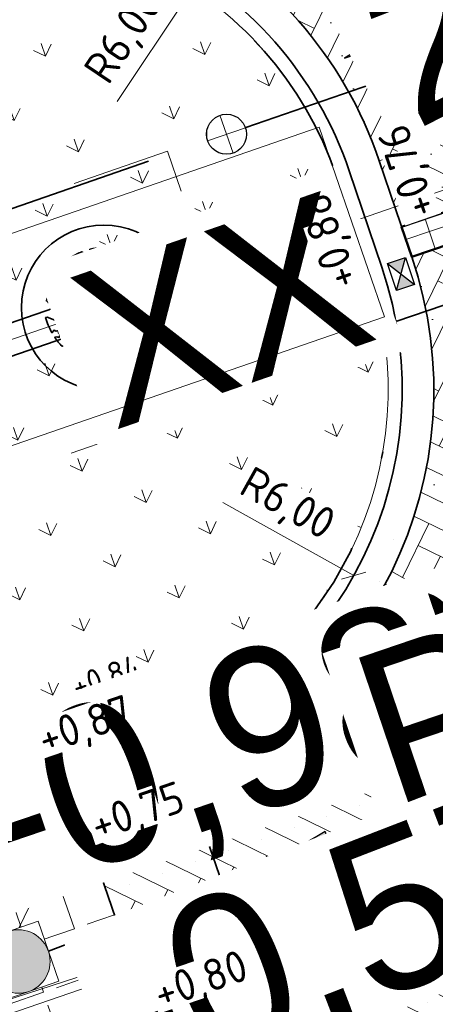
# Model space of a CAD drawing. Header units: metres. Extents: x 264779 to 275389, y 575281 to 580396.
# Tile 39 of 174: x 265290.01 to 265296.56, y 576955.95 to 576971.46. Entities that reach past the tile are written whole.
import ezdxf
from ezdxf.enums import TextEntityAlignment as Align

# ---------------------------------------------------------------- set-up
doc = ezdxf.new("R2018")
doc.units = ezdxf.units.M
doc.set_wipeout_variables(frame=1)
for name, pattern in [('AM-AS', [16, 10, -2, 2, -2]), ('B-WE-RI-DRAINAGE_PVC_100-G', [20, 6, -2.5, 2, -2.5, 0, -2.5, 2, -2.5]), ('B-WE-RI-HWA_HUISAANSLUITING_PVC_125-G', [10, 3.25, -0.75, 1.25, -0.75, 1.25, -0.75, 1.25, -0.75]), ('B-WE-RI-HWA_PVC_315-G', [10, 2, -1.125, 0.75, -1.125, 2, -1.125, 0.75, -1.125]), ('B-WE-VH-KANTOPSLUITING_TROTTOIRBAND_RWS_[AFMETINGEN1]-G', [10, 2.5, -1.5, 0, -1.5, 0, -1.5, 0, -1.5, 0, -1.5]), ('HIDDEN', [9.525, 6.35, -3.175])]:
    doc.linetypes.add(name, pattern=pattern)
for name, color, linetype, lineweight in [('B-WE-RI-HWA_RIOOLPUT_INSPECTIEPUT-G', 252, 'Continuous', 18), ('B-XX-AL-HOOGTELABEL-T25', 252, 'Continuous', 9), ('N-CO-AM-AS-G', 10, 'AM-AS', 9), ('N-OI-RI-ALGEMEEN-B.O.B.-T25', 7, 'Continuous', 25), ('N-OI-RI-ALGEMEEN-INFORMATIE-T25', 7, 'Continuous', 25), ('N-OI-RI-ALGEMEEN-STROOMRICHTING-S', 7, 'Continuous', 25), ('N-OI-RI-ALGEMEEN-VERHANG-T25', 7, 'Continuous', 25), ('N-WA-RI-DETAIL1-G', 1, 'HIDDEN', 18), ('N-WE-VH-GOOT_SBS-G', 40, 'Continuous', 35), ('N-WE-VH-KANTOPSLUITING_TROTTOIRBAND_RWS_110-220x250-G', 60, 'B-WE-VH-KANTOPSLUITING_TROTTOIRBAND_RWS_[AFMETINGEN1]-G', 35), ('N-WE-VH-KNIKLIJN_AANDUIDING-G', 30, 'Continuous', 18), ('N-WE-VH-VERHARDING_HERSTRATEN-A', 40, 'Continuous', 18), ('N-WE-VH-VERHARDING_HERSTRATEN-G', 40, 'Continuous', 35), ('N-WE-VH-VERHARDING_NATUURSTEEN-A', 40, 'Continuous', 18), ('N-WE-VH-VERHARDING_NATUURSTEEN-G', 40, 'Continuous', 50), ('N-WE-VH-VERHARDING_STRAATBAKSTEEN_DIKFORMAAT_KEPER-G', 40, 'Continuous', 35), ('N-XX-AL-HOOGTELABEL-T25-M', 7, 'Continuous', 25), ('X-XX-AL-AANPIJLING-T25', 7, 'Continuous', 25), ('X-XX-AL-VERKANTING_DAKPROFIEL-S', 7, 'Continuous', 25)]:
    doc.layers.add(name, color=color, linetype=linetype, lineweight=lineweight)
for name, color, linetype, lineweight, true_color in [('N-GV-GR-BOOM-S', 7, 'Continuous', 35, 0x00a500), ('N-GV-GR-GRAS_BERMKRUIDENMENGSEL-A', 7, 'Continuous', 18, 0x00a500), ('N-OI-RI-BELUCHTINGSDRAINAGE_PVC_160-G', 3, 'B-WE-RI-DRAINAGE_PVC_160-G', 35, 0x00ff00), ('N-OI-RI-DWA_PVC_250-G', 20, 'B-WE-RI-DWA_PVC_250-G', 35, 0xff3f00), ('N-OI-RI-HWA_DRAINPUT-S', 3, 'Continuous', 25, 0x00ff00), ('N-OI-RI-HWA_KOLKAANSLUITING_PVC_160-G', 150, 'B-WE-RI-HWA_HUISAANSLUITING_PVC_125-G', 35, 0x007fff), ('N-OI-RI-HWA_PVC_315-G', 150, 'B-WE-RI-HWA_PVC_315-G', 35, 0x007fff), ('N-OI-RI-PLANTSLEUFDRAINAGE_PVC_100-G', 3, 'B-WE-RI-DRAINAGE_PVC_100-G', 35, 0x00ff00), ('N-WE-GR-HAAG_03-G', 3, 'B-WE-GR-HAAG_03-G', 35, 0x00ff00), ('N-WE-RI-HWA_KOLK-S', 150, 'Continuous', 25, 0x007fff), ('N-WE-VH-VERHARDING_STRAATBAKSTEEN_DIKFORMAAT_KEPER-ROOD-PAARS-A', 7, 'Continuous', 18, 0xa45729)]:
    doc.layers.add(name, color=color, linetype=linetype, lineweight=lineweight, true_color=true_color)
doc.layers.add('X-XX-AL-HULPLAAG-G', color=6, linetype='Continuous', lineweight=18, plot=False)
doc.styles.add('NLCS-ISO', font='NLCS-ISO.ttf')
doc.styles.add('NLCS-ISO-ANNOTATIVE-T25', font='NLCS-ISO.ttf', dxfattribs={"height": 2.5})
doc.styles.add('NLCS-ISO-M1000-T25', font='NLCS-ISO.ttf', dxfattribs={"height": 2.5})
doc.styles.get("Standard").update_dxf_attribs({"font": 'arial.ttf'})
doc.linetypes.add('B-WE-GR-HAAG_03-G', pattern='A,7,[145,NLCS.shx,S=0.5,R=0,X=0,Y=0],-1,[145,NLCS.shx,S=0.5,R=0,X=0,Y=0],-1,[145,NLCS.shx,S=0.5,R=0,X=0,Y=0],-1', length=10)
doc.linetypes.add('B-WE-RI-DRAINAGE_PVC_160-G', pattern='A,10.25,-3,[160,NLCS.shx,S=0.25,R=0,X=0,Y=0],-3.5,["o",Standard,S=1,R=0,X=-0.35,Y=-0.35],-3.25', length=20)
doc.linetypes.add('B-WE-RI-DWA_PVC_250-G', pattern='A,6,-5.5,["O   O   O",NLCS-ISO,S=0.5,R=0,X=-2.5,Y=-0.2],-3.5,5', length=20)
doc.dimstyles.new('NLCS-ANNOTATIVE-T25-SCHRAP', dxfattribs={"dimtxt": 2.5, "dimasz": 1.4, "dimexe": 2, "dimexo": 2, "dimgap": 0.7, "dimtad": 1, "dimzin": 0, "dimtxsty": 'NLCS-ISO-ANNOTATIVE-T25', "dimblk": 'OBLIQUE', "dimcen": 2.5, "dimdle": 2, "dimclrd": 256, "dimclre": 256, "dimclrt": 256, "dimadec": 1, "dimazin": 0, "dimtfac": 1, "dimtofl": 0, "dimtmove": 1, "dimatfit": 0, "dimldrblk": 'OBLIQUE', "dimfxl": 2, "dimfxlon": 1, "dimtfillclr": 256, "dimtolj": 1, "dimtzin": 0, "dimlwd": 18, "dimlwe": 18, "dimarcsym": 0})
pattern_1 = [(243.94852576, (71648.1353, 116879.18004), (0.1782353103, -0.51914757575), [1.5525, -0.77625]), (153.94852576, (71649.18137, 116878.66867), (0.1782353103, -0.51914757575), [1.5525, -0.77625]), (243.94852576, (71647.8835, 116878.2231), (0.1782353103, -0.51914757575), [0, -2.32875]), (243.94852576, (71648.5731, 116878.75), (0.1782353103, -0.51914757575), [0, -2.32875])]

# ---------------------------------------------------------------- blocks, each defined once
blk = doc.blocks.new('*U37')
h = blk.add_hatch(color=256)
h.dxf.hatch_style = 1
h.paths.add_polyline_path([(10.64, 3.654), (0, 0), (-10.64, -3.654), (0.812, -2.364)])
at = {"flags": 128}
blk.add_lwpolyline([(10.64, 3.654), (0, 0), (-10.64, -3.654), (0.812, -2.364)], close=True, dxfattribs=at)
at = {"lineweight": 30, "flags": 27}
blk.add_attdef('HELLING_2', text='', height=2.5, rotation=206.9534, dxfattribs=at).set_placement((10.719, -1.764), align=Align.TOP_LEFT)
at = {"lineweight": 30}
blk.add_attdef('HELLING', text='', height=2.5, rotation=190.9534, dxfattribs=at).set_placement((-1.233, -6.609), align=Align.TOP_LEFT)
blk = doc.blocks.new('_Oblique')
at = {"color": 0, "linetype": 'ByBlock', "lineweight": -2}
blk.add_line((-0.5, -0.5), (0.5, 0.5), dxfattribs=at)
blk = doc.blocks.new('*D76')
at = {"layer": 'Defpoints', "color": 0, "transparency": 16777216}
for p in [(265292.854, 576972.138), (265289.523, 576967.147)]:
    blk.add_point(p, dxfattribs=at)
at = {"layer": 'X-XX-AL-AANPIJLING-T25', "lineweight": 18, "transparency": 16777216}
blk.add_line((265291.541, 576970.171), (265292.854, 576972.138), dxfattribs=at)
at = {"layer": 'X-XX-AL-AANPIJLING-T25', "lineweight": 18, "transparency": 16777216, "xscale": 0.28, "yscale": 0.28, "zscale": 0.28, "rotation": 56.27977364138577}
blk.add_blockref('_Oblique', (265292.854, 576972.138), dxfattribs=at)
at = {"layer": 'X-XX-AL-AANPIJLING-T25', "transparency": 16777216, "insert": (265291.676, 576971.166), "char_height": 0.5, "attachment_point": 5, "rotation": 56.2798, "style": 'NLCS-ISO-ANNOTATIVE-T25', "bg_fill": 3, "box_fill_scale": 1.1, "bg_fill_color": 256, "bg_fill_true_color": 13158600, "bg_fill_transparency": 0}
blk.add_mtext('\\A1;R6,00', dxfattribs=at)
blk = doc.blocks.new('*U153')
at = {"layer": 'N-OI-RI-ALGEMEEN-STROOMRICHTING-S', "ltscale": 0.99999}
blk.add_hatch(color=256, dxfattribs=at).paths.add_polyline_path([(36.179, 12.292), (41.807, 13.214), (41.204, 14.989)])
at = {"flags": 128}
blk.add_lwpolyline([(0, 0), (65.052, 22.102)], dxfattribs=at)
at = {"layer": 'N-OI-RI-ALGEMEEN-STROOMRICHTING-S', "ltscale": 0.99999}
blk.add_lwpolyline([(36.179, 12.292), (41.807, 13.214), (41.204, 14.989)], close=True, dxfattribs=at)
at = {"layer": 'N-OI-RI-ALGEMEEN-B.O.B.-T25', "lineweight": 30, "ltscale": 0.5, "oblique": 30, "flags": 45}
for tag, p in [('+0,00', (56.005, 19.561)), ('+0,01', (4.824, 2.17))]:
    blk.add_attdef(tag, text='', height=2.5, rotation=18.76564, dxfattribs=at).set_placement(p, align=Align.BOTTOM_LEFT)
at = {"layer": 'N-OI-RI-ALGEMEEN-INFORMATIE-T25', "lineweight": 30, "ltscale": 0.5, "oblique": 30, "flags": 45}
blk.add_attdef('BETON%%C160', text='', height=2.5, rotation=18.76564, dxfattribs=at).set_placement((35.495, 8.915), align=Align.BOTTOM_RIGHT)
at = {"layer": 'N-OI-RI-ALGEMEEN-VERHANG-T25', "lineweight": 30, "ltscale": 0.5, "oblique": 30, "flags": 45}
blk.add_attdef('1:1000', text='', height=2.5, rotation=18.76564, dxfattribs=at).set_placement((22.276, 8.099), align=Align.BOTTOM_LEFT)
blk = doc.blocks.new('*D148')
at = {"layer": 'Defpoints', "color": 0, "transparency": 16777216}
for p in [(265290.036, 576965.632), (265295.274, 576962.705)]:
    blk.add_point(p, dxfattribs=at)
at = {"layer": 'X-XX-AL-AANPIJLING-T25', "lineweight": 18, "transparency": 16777216}
blk.add_line((265293.209, 576963.859), (265295.274, 576962.705), dxfattribs=at)
at = {"layer": 'X-XX-AL-AANPIJLING-T25', "lineweight": 18, "transparency": 16777216, "xscale": 0.28, "yscale": 0.28, "zscale": 0.28, "rotation": 330.8074351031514}
blk.add_blockref('_Oblique', (265295.274, 576962.705), dxfattribs=at)
at = {"layer": 'X-XX-AL-AANPIJLING-T25', "transparency": 16777216, "insert": (265294.211, 576963.802), "char_height": 0.5, "attachment_point": 5, "rotation": 330.8074, "style": 'NLCS-ISO-ANNOTATIVE-T25', "bg_fill": 3, "box_fill_scale": 1.1, "bg_fill_color": 256, "bg_fill_true_color": 13158600, "bg_fill_transparency": 0}
blk.add_mtext('\\A1;R6,00', dxfattribs=at)
blk = doc.blocks.new('*U97')
blk.add_wipeout([(-1.125, 0.75), (1.125, 0.75), (1.125, -0.75), (-1.125, -0.75)])
h = blk.add_hatch(color=256)
h.dxf.hatch_style = 1
h.paths.add_polyline_path([(0, 0), (-1.125, 0.75), (-1.125, -0.75)])
h.paths.add_polyline_path([(1.125, -0.75), (1.125, 0.75), (0, 0)])
for p, q in [((-1.125, -0.75), (1.125, 0.75)), ((1.125, -0.75), (-1.125, 0.75))]:
    blk.add_line(p, q)
at = {"flags": 128}
blk.add_lwpolyline([(-1.125, -0.75), (1.125, -0.75), (1.125, 0.75), (-1.125, 0.75)], close=True, dxfattribs=at)
blk = doc.blocks.new('BOOM')
blk.add_lwpolyline([(0.399, 4.344), (0.407, 4.354), (0.414, 4.362), (0.422, 4.369), (0.429, 4.376), (0.436, 4.383), (0.442, 4.39), (0.449, 4.397), (0.456, 4.406), (0.462, 4.416), (0.468, 4.428), (0.473, 4.442), (0.476, 4.459), (0.477, 4.479), (0.475, 4.504), (0.469, 4.533), (0.438, 4.642, -0.52938), (0.488, 4.701, -0.087139), (2.045, 4.264, -0.372341), (2.106, 4.124), (2.17, 3.798), (2.01, 3.638), (1.837, 3.675), (1.629, 3.519), (1.709, 3.321), (1.923, 3.252), (2.5, 3.385), (2.641, 3.307), (2.627, 3.183), (2.496, 3.102), (2.376, 2.712), (2.529, 2.462), (2.921, 3.086, -0.504641), (3.14, 2.895, 0.331948), (3.267, 2.693, 0.282008), (3.681, 2.769), (3.648, 2.752, -0.512156), (3.838, 2.751, -0.16076), (4.697, -0.052), (4.589, -0.156), (4.588, -0.271), (4.483, -0.29), (4.496, -0.404), (4.332, -0.351), (4.282, -0.479), (4.484, -0.613), (4.548, -0.664), (4.659, -0.552, -0.106371), (4.002, -2.407), (3.416, -2.029), (3.308, -2.104), (3.238, -1.793), (3.03, -1.543), (2.788, -1.545), (2.793, -1.835), (2.61, -2.469), (2.637, -2.59), (2.771, -2.609), (3.623, -2.935, -0.236298), (-0.208, -4.622, 0.159625), (-0.32, -4.398, 0.350802), (-0.29, -4.175, -0.504641), (-0.553, -4.05), (-0.489, -3.845), (-0.597, -3.653), (-0.739, -3.667), (-0.76, -3.821), (-0.868, -3.883), (-0.996, -3.785), (-1.106, -3.204), (-1.19, -3.12), (-1.403, -3.126), (-1.462, -3.379), (-1.549, -3.406), (-1.631, -3.617), (-1.847, -3.501, 0.733583), (-1.768, -3.663, -0.861625), (-1.724, -3.806, 0.279978), (-1.884, -4.05), (-1.877, -4.059, -0.827056), (-2.036, -4.225, -0.116774), (-3.828, -2.357), (-3.793, -2.35), (-3.765, -2.342), (-3.742, -2.333), (-3.724, -2.324), (-3.71, -2.313), (-3.7, -2.303), (-3.692, -2.292), (-3.474, -2.014), (-3.469, -2.004), (-3.465, -1.994), (-3.462, -1.985), (-3.459, -1.976), (-3.456, -1.967), (-3.452, -1.957), (-3.449, -1.946), (-3.444, -1.935), (-3.438, -1.923), (-3.431, -1.909), (-3.424, -1.895), (-3.416, -1.881), (-3.408, -1.866), (-3.401, -1.851), (-3.395, -1.836), (-3.389, -1.821), (-3.385, -1.806), (-3.381, -1.792), (-3.38, -1.779), (-3.379, -1.766), (-3.38, -1.755), (-3.382, -1.745), (-3.385, -1.737), (-3.389, -1.731), (-3.395, -1.726), (-3.402, -1.723), (-3.41, -1.722), (-3.419, -1.721), (-3.428, -1.72), (-3.438, -1.719), (-3.449, -1.717), (-3.459, -1.715), (-3.47, -1.711), (-3.481, -1.706), (-3.493, -1.699), (-3.504, -1.692), (-3.516, -1.684), (-3.528, -1.675), (-3.54, -1.665), (-3.552, -1.656), (-3.565, -1.646), (-3.577, -1.635), (-3.59, -1.625), (-3.602, -1.614), (-3.826, -1.87), (-3.837, -1.858), (-3.847, -1.844), (-3.857, -1.83), (-3.865, -1.814), (-3.876, -1.799), (-3.89, -1.786), (-3.911, -1.778), (-3.94, -1.774), (-3.982, -1.778), (-4.037, -1.791), (-4.109, -1.814, -0.040997), (-4.417, -0.947), (-4.257, -0.975), (-4.114, -1.066), (-4.038, -0.997), (-3.947, -0.855), (-4.035, -0.721), (-3.986, -0.523), (-4.167, -0.508), (-4.289, -0.39), (-4.51, -0.535, -0.05814), (-4.599, 0.764), (-4.473, 0.74), (-3.963, 0.336), (-3.743, 0.412), (-2.884, 0.639), (-2.811, 0.922), (-3.143, 1.054), (-3.194, 1.163), (-3.8, 1.46), (-3.813, 1.631), (-4.018, 1.804), (-4.101, 1.973), (-3.961, 2.193), (-3.649, 2.242), (-3.365, 2.427), (-3.362, 2.619), (-3.539, 2.827), (-3.492, 2.915), (-3.562, 3.052, -0.13428), (-1.534, 4.458, -0.541727), (-1.472, 4.41), (-1.482, 4.277), (-1.48, 4.209), (-1.471, 4.156), (-1.456, 4.117), (-1.437, 4.088), (-1.415, 4.066), (-1.393, 4.05), (-1.371, 4.035), (-1.351, 4.019), (-1.333, 4.003), (-1.317, 3.988), (-1.301, 3.973), (-1.287, 3.96), (-1.272, 3.949), (-1.257, 3.942), (-1.242, 3.938), (-1.226, 3.939), (-1.209, 3.943), (-1.192, 3.95), (-1.173, 3.959), (-1.155, 3.969), (-1.136, 3.98), (-1.116, 3.989), (-1.097, 3.997), (-1.077, 4.003), (-1.057, 4.008), (-1.038, 4.011), (-1.019, 4.013), (-1.001, 4.016), (-0.983, 4.019), (-0.966, 4.024), (-0.95, 4.031), (-0.935, 4.04), (-0.922, 4.051), (-0.909, 4.064), (-0.897, 4.079), (-0.888, 3.987), (-0.867, 3.963), (-0.769, 3.797), (-0.563, 3.684), (-0.855, 4.156), (-0.849, 4.171), (-0.845, 4.184), (-0.844, 4.198), (-0.844, 4.212), (-0.848, 4.225), (-0.854, 4.239), (-0.865, 4.253), (-0.878, 4.268), (-0.896, 4.284), (-0.917, 4.303), (-0.941, 4.325), (-0.968, 4.351), (-0.998, 4.383), (-1.03, 4.421), (-1.106, 4.519, -0.543104), (-1.08, 4.593, -0.046766), (-0.216, 4.718, -0.385168), (-0.167, 4.678), (-0.14, 4.501), (-0.127, 4.446), (-0.112, 4.407), (-0.096, 4.382), (-0.079, 4.368), (-0.061, 4.361), (-0.043, 4.358), (-0.025, 4.357), (-0.008, 4.355), (0.009, 4.352), (0.025, 4.348), (0.041, 4.343), (0.056, 4.337), (0.071, 4.33), (0.086, 4.324), (0.1, 4.317), (0.114, 4.31), (0.128, 4.304), (0.141, 4.297), (0.154, 4.29), (0.166, 4.283), (0.177, 4.276), (0.186, 4.268), (0.195, 4.26), (0.202, 4.252), (0.208, 4.243), (0.213, 4.234), (0.218, 4.226), (0.223, 4.219), (0.228, 4.213), (0.233, 4.208), (0.24, 4.205), (0.248, 4.203), (0.256, 4.204), (0.266, 4.207), (0.276, 4.211), (0.287, 4.217), (0.298, 4.225), (0.31, 4.234), (0.321, 4.244), (0.332, 4.256), (0.342, 4.269), (0.353, 4.282), (0.363, 4.295), (0.372, 4.309), (0.381, 4.321), (0.39, 4.333)], format="xyb", close=True)
blk.add_circle((0, 0), 0.138)
at = {"lineweight": 30, "flags": 104}
blk.add_attdef('01', text='', height=1.8, dxfattribs=at).set_placement((-2.447, 3.094), align=Align.TOP_LEFT)
blk = doc.blocks.new('N-SRI-PUT_HWA-SO')
at = {"ltscale": 0.99999}
blk.add_wipeout([(-2, 2), (2, 2), (2, -2), (-2, -2)], dxfattribs=at)
h = blk.add_hatch(color=256, dxfattribs=at)
h.dxf.hatch_style = 1
h.paths.add_polyline_path([(-2, 0, 1), (2, 0, 1)])
at = {"ltscale": 0.99999, "flags": 128}
blk.add_lwpolyline([(-2, -2), (2, -2), (2, 2), (-2, 2)], close=True, dxfattribs=at)
at = {"ltscale": 0.99999}
blk.add_circle((0, 0), 2, dxfattribs=at)
blk = doc.blocks.new('N-SRI-HWA_DRAINPUT_01-SO')
at = {"ltscale": 0.99999}
blk.add_wipeout([(0, 0.1575), (-0.0631, 0.1443), (-0.1005, 0.1213), (-0.1342, 0.0825), (-0.1548, 0.0292), (-0.1548, 0), (-0.1484, -0.0527), (-0.1245, -0.0965), (-0.1013, -0.1206), (-0.0489, -0.1497), (0, -0.1575), (0.0298, -0.1547), (0.0862, -0.1318), (0.1344, -0.0821), (0.1518, -0.0419), (0.1575, 0), (0.1518, 0.0421), (0.1261, 0.0944), (0.0945, 0.126), (0.0519, 0.1487), (0.0275, 0.1551)], dxfattribs=at)
at = {"lineweight": 18, "ltscale": 0.99999, "flags": 128}
for points in [[(0, 0.1575), (0, -0.1575)], [(0.1575, 0), (-0.1575, 0)]]:
    blk.add_lwpolyline(points, dxfattribs=at)
at = {"ltscale": 0.99999}
blk.add_circle((0, 0), 0.1575, dxfattribs=at)
blk = doc.blocks.new('*U223')
at = {"layer": 'N-OI-RI-ALGEMEEN-STROOMRICHTING-S', "ltscale": 0.99999}
blk.add_hatch(color=256, dxfattribs=at).paths.add_polyline_path([(16.918, 6.522), (22.504, 7.67), (21.829, 9.42)])
at = {"flags": 128}
blk.add_lwpolyline([(0, 0), (49.217, 18.972)], dxfattribs=at)
at = {"layer": 'N-OI-RI-ALGEMEEN-STROOMRICHTING-S', "ltscale": 0.99999}
blk.add_lwpolyline([(16.918, 6.522), (22.504, 7.67), (21.829, 9.42)], close=True, dxfattribs=at)
at = {"layer": 'N-OI-RI-ALGEMEEN-B.O.B.-T25', "lineweight": 30, "ltscale": 0.5, "oblique": 30, "flags": 26}
for tag, p in [('+0,00', (40.643, 15.126)), ('+0,01', (2.64, 0.479))]:
    blk.add_attdef(tag, text='', height=2.5, rotation=21.08066, dxfattribs=at).set_placement(p, align=Align.TOP_LEFT)
at = {"layer": 'N-OI-RI-ALGEMEEN-INFORMATIE-T25', "lineweight": 30, "ltscale": 0.5, "oblique": 30, "flags": 26}
blk.add_attdef('BETON%%C160', text='', height=2.5, rotation=21.08066, dxfattribs=at).set_placement((43.125, 19.812), align=Align.TOP_RIGHT)
at = {"layer": 'N-OI-RI-ALGEMEEN-VERHANG-T25', "lineweight": 30, "ltscale": 0.5, "oblique": 30, "flags": 26}
blk.add_attdef('1:1000', text='', height=2.5, rotation=21.08066, dxfattribs=at).set_placement((30.523, 11.228), align=Align.TOP_LEFT)

msp = doc.modelspace()

# ---------------------------------------------------------------- hatches: boundary and pattern name
at = {"layer": 'N-GV-GR-GRAS_BERMKRUIDENMENGSEL-A'}
h = msp.add_hatch(dxfattribs=at)
h.set_pattern_fill('AGR-KRUIDEN', color=256, scale=0.5625, pattern_type=2)
h.set_pattern_definition([(109.0885258, (229946.4539, 679547.0011), (-1.011904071, 0.491604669), [0.2109375, -1.380052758]), (64.0885258, (229946.4539, 679547.0011), (-1.011904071, 0.491604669), [0.2109375, -0.9140625]), (154.0885258, (229946.4539, 679547.0011), (-0.491604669, -1.011904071), [0.2109375, -0.9140625])])
edge = h.paths.add_edge_path()
edge.add_line((265295.508, 576967.491), (265295.671, 576967.019))
edge.add_line((265295.671, 576967.019), (265294.996, 576969.007))
edge.add_arc((265289.523, 576967.147), 5.78, 18.7693, 109.0406)
edge.add_line((265287.637, 576972.611), (265285.821, 576971.984))
edge.add_line((265285.821, 576971.984), (265287.453, 576967.258))
edge.add_line((265287.453, 576967.258), (265285.431, 576966.56))
edge.add_arc((265294.705, 576967.909), 9.372, 188.2737, 207.6879)
edge.add_line((265286.406, 576963.554), (265288.483, 576964.271))
edge.add_line((265288.483, 576964.271), (265290.115, 576959.544))
edge.add_line((265290.115, 576959.544), (265291.921, 576960.168))
edge.add_arc((265290.036, 576965.632), 5.78, 289.0395, 378.7693)
h = msp.add_hatch(dxfattribs=at)
h.set_pattern_fill('AGR-KRUIDEN', color=256, scale=0.5625, pattern_type=2)
h.set_pattern_definition([(109.0885258, (229946.4539, 679547.0011), (-1.011904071, 0.491604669), [0.2109375, -1.380052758]), (64.0885258, (229946.4539, 679547.0011), (-1.011904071, 0.491604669), [0.2109375, -0.9140625]), (154.0885258, (229946.4539, 679547.0011), (-0.491604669, -1.011904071), [0.2109375, -0.9140625])])
edge = h.paths.add_edge_path()
edge.add_arc((265302.92, 576948.929), 7.78, 108.9534, 199.1102)
edge.add_line((265295.569, 576946.382), (265295.608, 576946.268))
edge.add_line((265295.608, 576946.268), (265295.933, 576946.379))
edge.add_line((265295.933, 576946.379), (265296.116, 576945.847))
edge.add_line((265296.116, 576945.847), (265295.792, 576945.738))
edge.add_line((265295.792, 576945.738), (265297.84, 576939.921))
edge.add_line((265297.84, 576939.921), (265311.871, 576944.782))
edge.add_line((265311.871, 576944.782), (265310.288, 576949.435))
edge.add_arc((265312.081, 576962.594), 13.281, 208.3519, 262.2397, ccw=False)
at = {"layer": 'N-WE-VH-VERHARDING_HERSTRATEN-A'}
h = msp.add_hatch(dxfattribs=at)
h.set_pattern_fill('ANGLE', color=256, scale=0.5625, angle=90, style=0)
h.set_pattern_definition([(109.08852576, (53998.112, 115705.6201), (-0.7426041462, -0.2569832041), [0.5715, -0.2143125]), (199.08852576, (53998.112, 115705.6201), (0.2569832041, -0.7426041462), [0.5715, -0.2143125])])
h.paths.add_polyline_path([(265295.361, 576946.31), (265292.763, 576945.409), (265288.346, 576958.172), (265290.919, 576959.06), (265292.663, 576953.983)])
at = {"layer": 'N-WE-VH-VERHARDING_STRAATBAKSTEEN_DIKFORMAAT_KEPER-ROOD-PAARS-A'}
h = msp.add_hatch(dxfattribs=at)
h.set_pattern_fill('AVH-SBS_DIKFORMAAT_KEPER', color=256, scale=28.125, angle=224.86, pattern_type=2)
h.set_pattern_definition(pattern_1)
edge = h.paths.add_edge_path()
edge.add_line((265295.676, 576969.242), (265295.677, 576969.239))
edge.add_line((265295.677, 576969.239), (265296.029, 576968.196))
edge.add_line((265296.029, 576968.196), (265300.29, 576969.644))
edge.add_line((265300.29, 576969.644), (265294.144, 576987.736))
edge.add_line((265294.144, 576987.736), (265291.304, 576986.771))
edge.add_arc((265285.149, 576984.68), 6.5, -27.0938, 18.7693, ccw=False)
edge.add_line((265290.936, 576981.719), (265294.899, 576978.523))
edge.add_line((265294.899, 576978.523), (265292.37, 576972.99))
edge.add_arc((265289.523, 576967.147), 6.5, 18.7997, 64.023, ccw=False)
h = msp.add_hatch(dxfattribs=at)
h.set_pattern_fill('AVH-SBS_DIKFORMAAT_KEPER', color=256, scale=28.125, angle=224.86, pattern_type=2)
h.set_pattern_definition(pattern_1)
edge = h.paths.add_edge_path()
edge.add_line((265301.284, 576959.734), (265303.881, 576965.025))
edge.add_arc((265306.744, 576970.86), 6.5, 198.7693, 243.8614, ccw=False)
edge.add_line((265300.59, 576968.769), (265300.451, 576969.171))
edge.add_line((265300.451, 576969.171), (265296.19, 576967.723))
edge.add_arc((265290.036, 576965.632), 6.5, -26.0956, 18.7693, ccw=False)
edge.add_line((265295.873, 576962.772), (265301.284, 576959.734))
h = msp.add_hatch(dxfattribs=at)
h.set_pattern_fill('AVH-SBS_DIKFORMAAT_KEPER', color=256, scale=28.125, angle=134.86, pattern_type=2)
h.set_pattern_definition([(153.94852576, (71648.1353, 116879.18004), (-0.51914757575, -0.1782353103), [1.5525, -0.77625]), (63.94852576, (71647.62393, 116878.13397), (-0.51914757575, -0.1782353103), [1.5525, -0.77625]), (153.94852576, (71647.17834, 116879.43184), (-0.51914757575, -0.1782353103), [0, -2.32875]), (153.94852576, (71647.70526, 116878.74223), (-0.51914757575, -0.1782353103), [0, -2.32875])])
edge = h.paths.add_edge_path()
edge.add_line((265310.317, 576960.457), (265308.855, 576964.713))
edge.add_arc((265306.744, 576970.86), 6.5, 243.8614, 288.9534, ccw=False)
edge.add_line((265303.881, 576965.025), (265301.284, 576959.734))
edge.add_line((265301.284, 576959.734), (265295.873, 576962.772))
edge.add_arc((265290.036, 576965.632), 6.5, 289.0395, 333.9044, ccw=False)
edge.add_line((265292.156, 576959.487), (265290.919, 576959.06))
edge.add_line((265290.919, 576959.06), (265292.599, 576954.169))
edge.add_line((265292.599, 576954.169), (265292.688, 576953.911))
edge.add_line((265292.688, 576953.911), (265295.728, 576952.432))
edge.add_arc((265302.92, 576948.929), 8, 108.9534, 154.0318, ccw=False)
edge.add_line((265300.322, 576956.495), (265300.159, 576956.968))
edge.add_line((265300.159, 576956.968), (265310.317, 576960.457))
h.paths.add_polyline_path([(265309.328, 576964.875), (265310.79, 576960.619), (265312.681, 576961.269), (265311.22, 576965.525)])

# ---------------------------------------------------------------- linework, layer by layer
at = {"layer": 'N-CO-AM-AS-G'}
msp.add_lwpolyline([(265289.228, 576955.593), (265507.809, 577030.658)], dxfattribs=at)
at = {"layer": 'N-OI-RI-PLANTSLEUFDRAINAGE_PVC_100-G', "flags": 128}
msp.add_lwpolyline([(265293.268, 576969.656), (265297.189, 576971.01)], dxfattribs=at)
at = {"layer": 'N-WA-RI-DETAIL1-G', "ltscale": 0.35, "flags": 128}
msp.add_lwpolyline([(265293.64, 576965.606), (265292.335, 576969.387), (265247.434, 576953.891), (265248.739, 576950.11)], close=True, dxfattribs=at)
at = {"layer": 'N-WE-GR-HAAG_03-G', "flags": 128}
msp.add_lwpolyline([(265291.415, 576966.689), (265291.252, 576967.162), (265249.659, 576952.808), (265249.822, 576952.335)], close=True, dxfattribs=at)
at = {"layer": 'N-WE-VH-KANTOPSLUITING_TROTTOIRBAND_RWS_110-220x250-G', "ltscale": 0.99999, "flags": 128}
msp.add_lwpolyline([(265294.996, 576969.007, 0.415601), (265287.637, 576972.611), (265285.821, 576971.984), (265287.453, 576967.258), (265249.225, 576954.065), (265247.595, 576958.787, 0.403106), (265244.224, 576951.514), (265244.745, 576950.002, 0.40301), (265251.886, 576946.355), (265250.256, 576951.078), (265288.483, 576964.271), (265290.115, 576959.544), (265290.115, 576959.544), (265291.921, 576960.168, 0.412833), (265295.508, 576967.491)], format="xyb", close=True, dxfattribs=at)
at = {"layer": 'N-WE-VH-KNIKLIJN_AANDUIDING-G', "ltscale": 0.75}
for points in [[(265301.284, 576959.734), (265295.873, 576962.772)], [(265289.228, 576955.593), (265290.919, 576959.06)]]:
    msp.add_lwpolyline(points, dxfattribs=at)
at = {"layer": 'N-WE-VH-VERHARDING_HERSTRATEN-G', "flags": 128}
msp.add_lwpolyline([(265295.361, 576946.31), (265292.763, 576945.409), (265288.346, 576958.172), (265290.919, 576959.06), (265292.663, 576953.983)], close=True, dxfattribs=at)
at = {"layer": 'X-XX-AL-HULPLAAG-G'}
msp.add_line((265249.741, 576952.571), (265297.005, 576968.883), dxfattribs=at)
msp.add_lwpolyline([(265288.498, 576957.722), (265312.113, 576965.831), (265325.146, 576970.307), (265343.031, 576976.449), (265360.263, 576982.367), (265372.841, 576986.687), (265451.324, 577013.639), (265466.287, 577018.777), (265498.027, 577029.678), (265507.078, 577032.786)], dxfattribs=at)
msp.add_lwpolyline([(265243.994, 576954.397), (265246.978, 576955.427), (265249.327, 576948.62), (265246.343, 576947.591, 0.26247), (265251.886, 576946.355), (265250.256, 576951.078), (265288.483, 576964.271), (265290.115, 576959.544), (265291.921, 576960.168, 0.412833), (265295.508, 576967.491), (265294.996, 576969.007, 0.415601), (265287.637, 576972.611), (265285.821, 576971.984), (265287.453, 576967.258), (265249.225, 576954.065), (265247.595, 576958.787, 0.262527)], format="xyb", close=True, dxfattribs=at)
at = {"layer": 'X-XX-AL-HULPLAAG-G', "flags": 128}
msp.add_lwpolyline([(265295.677, 576969.239), (265299.938, 576970.687)], dxfattribs=at)
msp.add_lwpolyline([(265300.322, 576956.495, 0.415015), (265295.361, 576946.31)], format="xyb", dxfattribs=at)

# ---------------------------------------------------------------- block references
at = {"layer": 'X-XX-AL-VERKANTING_DAKPROFIEL-S'}
ref = msp.add_blockref('*U37', (265297.256, 576971.586), dxfattribs=dict(at, xscale=0.2, yscale=0.2, zscale=0.2, rotation=180))
lines = msp.add_mtext('2,0%', dxfattribs={"layer": '0', "insert": (265295.112, 576971.939), "char_height": 2.5, "attachment_point": 1, "rotation": 26.9534, "bg_fill": 3, "box_fill_scale": 1.15, "bg_fill_color": 256, "bg_fill_transparency": 0})
ref.add_attrib('HELLING_2', '', (265295.112, 576971.939)).embed_mtext(lines)
lines = msp.add_mtext('2,0%', dxfattribs={"layer": '0', "insert": (265297.503, 576972.908), "char_height": 2.5, "attachment_point": 1, "rotation": 10.9534, "bg_fill": 3, "box_fill_scale": 1.15, "bg_fill_color": 256, "bg_fill_transparency": 0})
ref.add_attrib('HELLING', '', (265297.503, 576972.908)).embed_mtext(lines)

# ---------------------------------------------------------------- next in the draw order: dimensions: what is measured, and where the dimension line sits
at = {"layer": 'X-XX-AL-AANPIJLING-T25'}
dim = msp.add_radius_dim(center=(265289.523, 576967.147), mpoint=(265292.854, 576972.138), dimstyle='NLCS-ANNOTATIVE-T25-SCHRAP', override={"dimtfill": 1}, dxfattribs=at)
dim.commit()
dim.dimension.update_dxf_attribs({"geometry": '*D76', "text_midpoint": (265292.042, 576970.921), "dimtype": 164})

# ---------------------------------------------------------------- next in the draw order: linework, layer by layer
at = {"layer": 'N-WE-VH-GOOT_SBS-G', "flags": 128}
for points in [[(265296.19, 576967.723, -0.412833), (265292.156, 576959.487), (265252.33, 576945.743, -0.414208), (265244.065, 576949.767), (265243.543, 576951.279, -0.414214), (265247.567, 576959.544), (265287.402, 576973.292, -0.415601), (265295.677, 576969.239)], [(265295.717, 576967.562, -0.412833), (265291.993, 576959.96), (265252.167, 576946.216, -0.414208), (265244.538, 576949.93), (265244.016, 576951.442, -0.414214), (265247.73, 576959.071), (265287.566, 576972.819, -0.415601), (265295.204, 576969.078), (265295.204, 576969.078)]]:
    msp.add_lwpolyline(points, format="xyb", close=True, dxfattribs=at)
at = {"layer": 'N-WE-VH-VERHARDING_STRAATBAKSTEEN_DIKFORMAAT_KEPER-G', "flags": 128}
msp.add_lwpolyline([(265284.115, 577017.247), (265281.278, 577016.272), (265291.304, 576986.771, -0.412828), (265287.27, 576978.535), (265235.538, 576960.681), (265241.925, 576942.175), (265252.33, 576945.743, -0.414208), (265244.065, 576949.767), (265243.543, 576951.279, -0.414214), (265247.567, 576959.544), (265287.402, 576973.292, -0.415601), (265295.677, 576969.239), (265296.19, 576967.723, -0.412833), (265292.156, 576959.487), (265290.919, 576959.06), (265292.663, 576953.983), (265295.361, 576946.31, -0.415015), (265300.322, 576956.495), (265300.159, 576956.968), (265332.832, 576968.189), (265331.37, 576972.445), (265308.855, 576964.713, -0.415155), (265300.59, 576968.769)], format="xyb", close=True, dxfattribs=at)

# ---------------------------------------------------------------- next in the draw order: block references
at = {"layer": 'N-WE-RI-HWA_KOLK-S', "xscale": -0.2, "yscale": 0.2, "zscale": 0.2, "rotation": 288.7693303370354}
msp.add_blockref('*U97', (265296.02, 576967.454), dxfattribs=at)

# ---------------------------------------------------------------- next in the draw order: texts
at = {"layer": 'B-XX-AL-HOOGTELABEL-T25', "char_height": 0.36, "width": 0.36, "attachment_point": 1, "rotation": 19, "style": 'NLCS-ISO-ANNOTATIVE-T25', "bg_fill": 3, "box_fill_scale": 1.1, "bg_fill_color": 256, "bg_fill_transparency": 0}
for s, insert in [('+0,84', (265290.791, 576961.113)), ('+0,75', (265289.779, 576958.145))]:
    msp.add_mtext(s, dxfattribs=dict(at, insert=insert))

# ---------------------------------------------------------------- next in the draw order: dimensions: what is measured, and where the dimension line sits
at = {"layer": 'X-XX-AL-AANPIJLING-T25'}
dim = msp.add_radius_dim(center=(265290.036, 576965.632), mpoint=(265295.274, 576962.705), dimstyle='NLCS-ANNOTATIVE-T25-SCHRAP', override={"dimtfill": 1}, dxfattribs=at)
dim.commit()
dim.dimension.update_dxf_attribs({"geometry": '*D148', "text_midpoint": (265293.997, 576963.418), "dimtype": 164})

# ---------------------------------------------------------------- next in the draw order: hatches: boundary and pattern name
at = {"layer": 'N-WE-VH-VERHARDING_NATUURSTEEN-A'}
h = msp.add_hatch(dxfattribs=at)
h.set_pattern_fill('AVH-BETONPLAAT_BLOK', color=256, scale=1.125, angle=269.6822, pattern_type=2)
h.set_pattern_definition([(288.77070982, (70683.9374, 116264.9575), (0.42606624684, 0.14480177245), []), (18.77070982, (70683.9374, 116264.9575), (-0.14480177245, 0.42606624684), [])])
h.paths.add_polyline_path([(265300.451, 576969.171), (265296.19, 576967.723), (265296.029, 576968.196), (265300.29, 576969.644)])

# ---------------------------------------------------------------- next in the draw order: linework, layer by layer
at = {"layer": 'N-OI-RI-BELUCHTINGSDRAINAGE_PVC_160-G'}
msp.add_circle((265291.333, 576966.926), 1.3, dxfattribs=at)
at = {"layer": 'N-OI-RI-HWA_KOLKAANSLUITING_PVC_160-G', "flags": 128}
msp.add_lwpolyline([(265298.369, 576967.534), (265295.955, 576966.713), (265295.764, 576966.807), (265295.642, 576967.167), (265295.736, 576967.357), (265295.878, 576967.405)], dxfattribs=at)
at = {"layer": 'N-WE-VH-KANTOPSLUITING_TROTTOIRBAND_RWS_110-220x250-G', "ltscale": 0.99999, "flags": 128}
msp.add_lwpolyline([(265333.065, 576967.508), (265300.393, 576956.287, 0.415015), (265295.569, 576946.382), (265295.608, 576946.268), (265295.402, 576946.197)], format="xyb", dxfattribs=at)
at = {"layer": 'N-WE-VH-VERHARDING_NATUURSTEEN-G', "flags": 128}
msp.add_lwpolyline([(265300.451, 576969.171), (265296.19, 576967.723), (265296.029, 576968.196), (265300.29, 576969.644)], close=True, dxfattribs=at)
at = {"layer": 'X-XX-AL-HULPLAAG-G', "flags": 128}
msp.add_lwpolyline([(265301.284, 576959.734), (265289.348, 576955.873)], dxfattribs=at)

# ---------------------------------------------------------------- next in the draw order: block references
at = {"layer": 'N-GV-GR-BOOM-S'}
ref = msp.add_blockref('BOOM', (265291.333, 576966.926), dxfattribs=dict(at, xscale=0.2, yscale=0.2, zscale=0.2, rotation=19.0885257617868))
lines = msp.add_mtext('XX', dxfattribs={"layer": '0', "insert": (265290.668, 576967.35), "char_height": 2.5, "attachment_point": 1, "rotation": 19.0885, "bg_fill": 3, "box_fill_scale": 1.125, "bg_fill_color": 256, "bg_fill_transparency": 0})
ref.add_attrib('01', '', (265290.668, 576967.35)).embed_mtext(lines)

# ---------------------------------------------------------------- next in the draw order: block references
at = {"layer": 'B-WE-RI-HWA_RIOOLPUT_INSPECTIEPUT-G', "xscale": 0.25, "yscale": 0.25, "zscale": 0.25, "rotation": 288.9573062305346}
msp.add_blockref('N-SRI-PUT_HWA-SO', (265289.986, 576956.628), dxfattribs=at)
at = {"layer": 'N-WE-RI-HWA_KOLK-S', "xscale": -0.1999999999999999, "yscale": 0.2, "zscale": 0.2, "rotation": 199.039474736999}
msp.add_blockref('*U97', (265291.862, 576959.65), dxfattribs=at)

# ---------------------------------------------------------------- next in the draw order: linework, layer by layer
at = {"layer": 'N-OI-RI-HWA_KOLKAANSLUITING_PVC_160-G', "flags": 128}
msp.add_lwpolyline([(265293.203, 576957.848), (265292.407, 576960.155), (265292.216, 576960.248), (265291.857, 576960.124), (265291.764, 576959.934), (265291.813, 576959.792)], dxfattribs=at)

# ---------------------------------------------------------------- next in the draw order: block references
at = {"layer": 'B-WE-RI-HWA_RIOOLPUT_INSPECTIEPUT-G', "xscale": 0.2499999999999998, "yscale": 0.2499999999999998, "zscale": 0.2499999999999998, "rotation": 288.9573062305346}
msp.add_blockref('N-SRI-PUT_HWA-SO', (265289.986, 576956.628), dxfattribs=at)
at = {"layer": 'N-OI-RI-DWA_PVC_250-G'}
ref = msp.add_blockref('*U153', (265288, 576959.541, -0.78), dxfattribs=dict(at, xscale=0.2, yscale=0.2, zscale=0.2))
lines = msp.add_mtext('1:250', dxfattribs={"layer": 'N-OI-RI-ALGEMEEN-VERHANG-T25', "ltscale": 0.5, "insert": (265292.455, 576961.161, -0.78), "char_height": 2.5, "attachment_point": 1, "rotation": 18.7656, "bg_fill": 3, "box_fill_scale": 1.1, "bg_fill_color": 256, "bg_fill_transparency": 0})
ref.add_attrib('1:1000', '', (265292.455, 576961.161, -0.78)).embed_mtext(lines)
lines = msp.add_mtext('-0,98', dxfattribs={"layer": 'N-OI-RI-ALGEMEEN-B.O.B.-T25', "ltscale": 0.5, "insert": (265288.965, 576959.975, -0.78), "char_height": 2.5, "attachment_point": 1, "rotation": 18.7656, "bg_fill": 3, "box_fill_scale": 1.1, "bg_fill_color": 256, "bg_fill_transparency": 0})
ref.add_attrib('+0,01', '', (265288.965, 576959.975, -0.78)).embed_mtext(lines)
lines = msp.add_mtext('PVC %%C250', dxfattribs={"layer": 'N-OI-RI-ALGEMEEN-INFORMATIE-T25', "ltscale": 0.5, "insert": (265295.099, 576961.324, -0.78), "char_height": 2.5, "attachment_point": 1, "rotation": 18.7656, "bg_fill": 3, "box_fill_scale": 1.1, "bg_fill_color": 256, "bg_fill_transparency": 0})
ref.add_attrib('BETON%%C160', '', (265295.099, 576961.324, -0.78)).embed_mtext(lines)

# ---------------------------------------------------------------- next in the draw order: linework, layer by layer
at = {"layer": 'N-OI-RI-PLANTSLEUFDRAINAGE_PVC_100-G', "flags": 128}
msp.add_lwpolyline([(265248.367, 576954.16), (265293.268, 576969.656)], dxfattribs=at)
at = {"layer": 'X-XX-AL-HULPLAAG-G', "flags": 128}
msp.add_lwpolyline([(265294.728, 576969.769), (265295.759, 576966.781), (265248.668, 576950.53), (265247.637, 576953.517)], close=True, dxfattribs=at)

# ---------------------------------------------------------------- next in the draw order: block references
at = {"layer": 'N-OI-RI-HWA_PVC_315-G'}
ref = msp.add_blockref('*U223', (265290.46, 576956.791), dxfattribs=dict(at, xscale=0.2, yscale=0.2, zscale=0.2))
lines = msp.add_mtext('-0,57', dxfattribs={"layer": 'N-OI-RI-ALGEMEEN-B.O.B.-T25', "ltscale": 0.5, "insert": (265290.988, 576956.887), "char_height": 2.5, "attachment_point": 1, "rotation": 21.0807, "bg_fill": 3, "box_fill_scale": 1.1, "bg_fill_color": 256, "bg_fill_transparency": 0})
ref.add_attrib('+0,01', '', (265290.988, 576956.887)).embed_mtext(lines)

# ---------------------------------------------------------------- next in the draw order: block references
at = {"layer": 'N-OI-RI-HWA_DRAINPUT-S', "linetype": 'Continuous', "xscale": 2, "yscale": 2, "zscale": 2, "rotation": 19.0885257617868}
msp.add_blockref('N-SRI-HWA_DRAINPUT_01-SO', (265293.268, 576969.656), dxfattribs=at)

# ---------------------------------------------------------------- next in the draw order: texts
at = {"layer": 'N-XX-AL-HOOGTELABEL-T25-M', "char_height": 0.5, "width": 1.04288, "attachment_point": 1, "style": 'NLCS-ISO-M1000-T25', "bg_fill": 3, "box_fill_scale": 1.1, "bg_fill_color": 256, "bg_fill_transparency": 0}
for s, insert, rotation in [('+0,76', (265296.118, 576968.282), 109.0885), ('+0,88', (265294.883, 576967.161), 109.0885), ('+0,87', (265290.238, 576960.355), 18.9534), ('+0,75', (265291.072, 576958.997), 18.9534), ('+0,80', (265292.066, 576956.343), 18.9534)]:
    msp.add_mtext(s, dxfattribs=dict(at, insert=insert, rotation=rotation))

doc.saveas('drawing.dxf')
